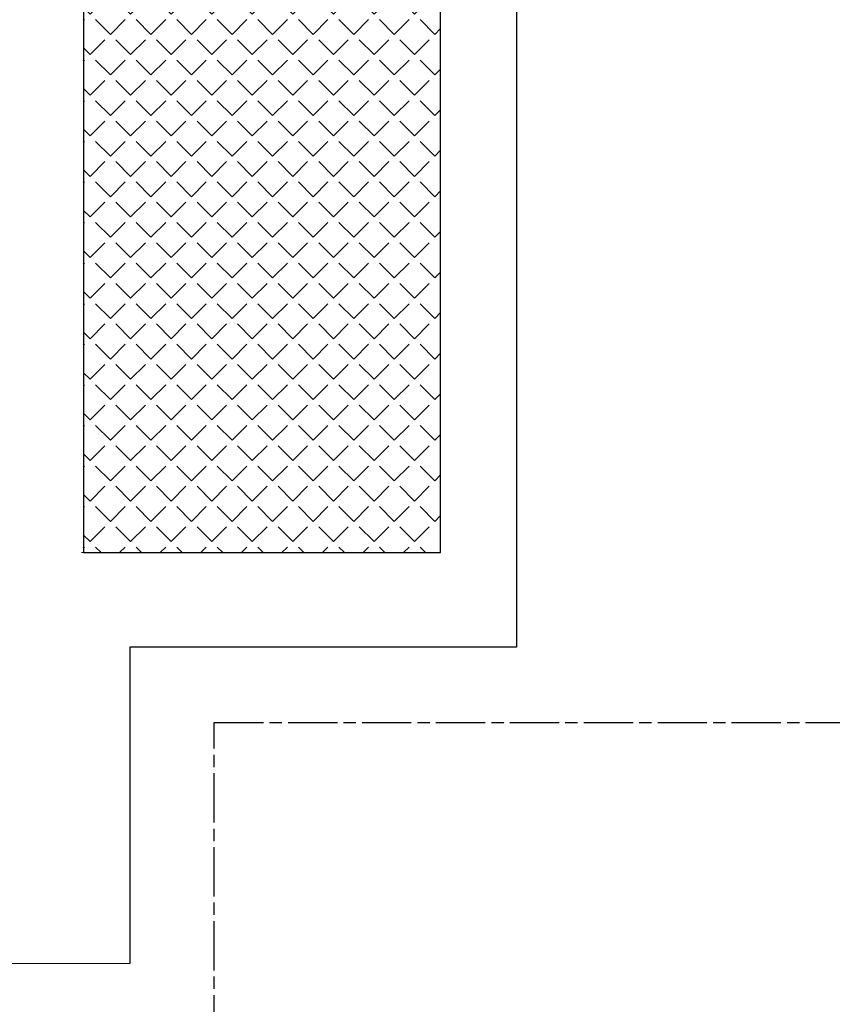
# Model space of a CAD drawing. Header units: millimetres. Extents: x 282377 to 1404227, y -783705 to 1038705.
# Tile 41 of 243: x 377916 to 378311, y 7151 to 7630. Entities that reach past the tile are written whole.
import ezdxf

# ---------------------------------------------------------------- set-up
doc = ezdxf.new("R2010")
doc.units = ezdxf.units.MM
doc.linetypes.add('ACAD_ISO08W100', pattern=[36, 24, -3, 6, -3])
doc.layers.add('!!ELEKTRYKA', color=7, linetype='Continuous')

msp = doc.modelspace()

# ---------------------------------------------------------------- hatches: boundary and pattern name
at = {"layer": '!!ELEKTRYKA', "lineweight": 20}
h = msp.add_hatch(dxfattribs=at)
h.set_pattern_fill('ANGLE', color=252, scale=2, angle=45)
h.set_pattern_definition([(45, (324804.8, 34798.067), (-9.8782817, 9.8782817), [10.16, -3.81]), (135, (324804.8, 34798.067), (-9.8782817, -9.8782817), [10.16, -3.81])])
h.paths.add_polyline_path([(377946.73, 7754.62), (377946.73, 7370.62), (378120.73, 7370.62), (378120.73, 7754.62)])

# ---------------------------------------------------------------- linework, layer by layer
at = {"layer": '!!ELEKTRYKA', "color": 252}
for p, q in [((378157.66, 8013.62), (378157.66, 7324.66)), ((378157.66, 7324.66), (377969.29, 7324.66)), ((377969.29, 7324.66), (377969.29, 7170.62))]:
    msp.add_line(p, q, dxfattribs=at)
at = {"layer": '!!ELEKTRYKA', "color": 252, "lineweight": 20}
for p, q in [((378120.73, 7740.62), (378120.73, 7370.62)), ((378120.73, 7370.62), (377945.73, 7370.62)), ((377894.23, 7170.62), (377969.29, 7170.62))]:
    msp.add_line(p, q, dxfattribs=at)
at = {"layer": '!!ELEKTRYKA', "color": 252}
msp.add_lwpolyline([(377946.73, 7754.62), (377946.73, 7370.62), (378120.73, 7370.62), (378120.73, 7754.62)], close=True, dxfattribs=at)
at = {"layer": '!!ELEKTRYKA', "color": 7, "linetype": 'ACAD_ISO08W100', "lineweight": -3}
msp.add_lwpolyline([(378010.43, 6411.25), (378010.43, 7288), (379117.47, 7288)], dxfattribs=at)

doc.saveas('drawing.dxf')
